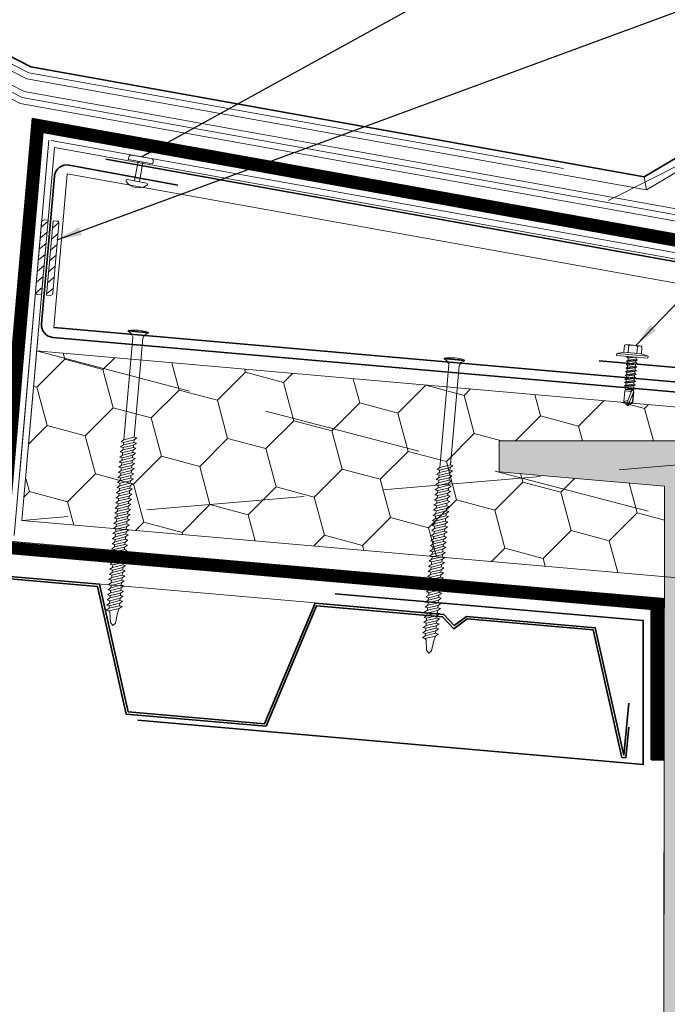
# Model space of a CAD drawing. Header units: millimetres. Extents: x -485339 to 350584, y -1189936 to 0.
# Tile 11 of 256: x -315348 to -315088, y -1058725 to -1058330. Entities that reach past the tile are written whole.
import ezdxf

# ---------------------------------------------------------------- set-up
doc = ezdxf.new("R2010")
doc.units = ezdxf.units.MM
doc.header["$LTSCALE"] = 10
doc.linetypes.add('DASHED', pattern=[19.05, 12.7, -6.35])
doc.linetypes.add('ČÁRKOVANÁ', pattern=[19.05, 12.7, -6.35])
for name, color, linetype, lineweight in [('N_klemp', 220, 'Continuous', 35), ('N_popis', 10, 'Continuous', 18), ('N_čáry_obrys', 10, 'Continuous', 35), ('N_čáry_plné', 10, 'Continuous', 18), ('N_čáry_pod', 10, 'ČÁRKOVANÁ', 18), ('N_šrary', 10, 'Continuous', 18), ('St_čáry_plné', 250, 'Continuous', 18), ('St_šrafy', 250, 'Continuous', 18)]:
    doc.layers.add(name, color=color, linetype=linetype, lineweight=lineweight)
doc.styles.get("Standard").update_dxf_attribs({"font": 'simplex.shx', "width": 0.8})
doc.linetypes.add('LEPENÍ', pattern='A,3.81,[130,LTYPESHP.SHX,S=6.35,R=0,X=0,Y=0],3.81', length=7.62)
doc.linetypes.add('PVC', pattern='A,0,-0.0001,[6,atelier.SHX,S=0.01,R=0,X=0,Y=0],-0.08,[133,LTYPESHP.SHX,S=0.01,R=0,X=-0.01,Y=0],-0.07', length=0.1501)
doc.linetypes.add('TEXTILIE', pattern='A,0,-0.004,[131,LTYPESHP.SHX,S=0.004,R=0,X=-0.004,Y=0],-0.008,[131,LTYPESHP.SHX,S=0.004,R=180,X=0.004,Y=0],-0.004', length=0.016)
doc.dimstyles.get("Standard").update_dxf_attribs({"dimtxt": 0.18, "dimasz": 0.18, "dimexe": 0.18, "dimexo": 0.0625, "dimgap": 0.09, "dimtad": 0, "dimtih": 1, "dimtoh": 1, "dimdec": 4, "dimzin": 0, "dimdsep": 46, "dimtxsty": 'Standard', "dimcen": 0.09, "dimadec": 0, "dimazin": 0, "dimtfac": 1, "dimtdec": 4, "dimtofl": 0, "dimtmove": 0, "dimatfit": 3, "dimfxl": 1, "dimtolj": 1, "dimtzin": 0, "dimarcsym": 0})

# ---------------------------------------------------------------- blocks, each defined once
blk = doc.blocks.new('*U8596')
for p, q in [((-2, 4.5), (-1, 8)), ((0, 8), (-1, 8)), ((-1, -8), (-1, 8)), ((0, -8), (0, 8)), ((-6, -3.38), (-6, 3.38)), ((-5.56, 4.5), (-2, 4.5)), ((-5.56, 2.25), (-2, 2.25)), ((-2, -4.5), (-2, 4.5)), ((0, 2.01), (0.94, 2.01)), ((0, 1.87), (0.89, -2.01)), ((1.37, 2.75), (0.94, 2.01)), ((1.86, -2.01), (0.94, 2.01)), ((1.37, 2.75), (2.29, -2.75)), ((1.37, 2.75), (1.8, 2.01)), ((1.8, 2.01), (2.72, -2.01)), ((1.8, 2.01), (2.78, 2.01)), ((3.21, 2.75), (2.78, 2.01)), ((3.69, -2.01), (2.78, 2.01)), ((3.21, 2.75), (4.12, -2.75)), ((3.21, 2.75), (3.64, 2.01)), ((3.64, 2.01), (4.55, -2.01)), ((3.64, 2.01), (4.61, 2.01)), ((5.04, 2.75), (4.61, 2.01)), ((5.53, -2.01), (4.61, 2.01)), ((5.04, 2.75), (5.96, -2.75)), ((5.04, 2.75), (5.47, 2.01)), ((5.47, 2.01), (6.39, -2.01)), ((5.47, 2.01), (6.44, 2.01)), ((6.87, 2.75), (6.44, 2.01)), ((7.36, -2.01), (6.44, 2.01)), ((6.87, 2.75), (7.79, -2.75)), ((6.87, 2.75), (7.3, 2.01)), ((7.3, 2.01), (8.22, -2.01)), ((7.3, 2.01), (8.28, 2.01)), ((8.71, 2.75), (8.28, 2.01)), ((9.19, -2.01), (8.28, 2.01)), ((8.71, 2.75), (9.62, -2.75)), ((8.71, 2.75), (9.14, 2.01)), ((9.14, 2.01), (10.11, 2.01)), ((9.14, 2.01), (10.05, -2.01)), ((10.54, 2.75), (10.11, 2.01)), ((11.03, -2.01), (10.11, 2.01)), ((10.54, 2.75), (11.46, -2.75)), ((10.54, 2.75), (10.97, 2.01)), ((10.97, 2.01), (11.89, -2.01)), ((10.97, 2.01), (11.94, 2.01)), ((12.37, 2.75), (11.94, 2.01)), ((12.86, -2.01), (11.94, 2.01)), ((12.37, 2.75), (13.29, -2.75)), ((12.37, 2.75), (12.8, 2.01)), ((12.8, 2.01), (13.72, -2.01)), ((12.8, 2.01), (13.78, 2.01)), ((14.21, 2.75), (13.78, 2.01)), ((14.69, -2.01), (13.78, 2.01)), ((14.21, 2.75), (15.12, -2.75)), ((14.21, 2.75), (14.64, 2.01)), ((14.64, 2.01), (15.55, -2.01)), ((14.64, 2.01), (15.61, 2.01)), ((16.04, 2.75), (15.61, 2.01)), ((15.61, 2.01), (16.96, -2.01)), ((16.04, 2.75), (16.96, -2.01)), ((16.04, 2.75), (16.47, 2.01)), ((16.47, 2.01), (16.96, -2.01)), ((16.47, 2.01), (16.96, 2.01)), ((16.96, 2.01), (17.55, 2.35)), ((16.96, 2.01), (16.96, -2.01)), ((22.33, -0.32), (17.46, 1.22)), ((25, 0), (17.55, 2.35)), ((17.55, 2.35), (23.03, 2.35)), ((17.55, -2.35), (17.55, 1.19)), ((18.28, 2.12), (22.92, 2.12)), ((25, 0), (22.33, -0.32)), ((22.92, 2.12), (23.03, 2.35)), ((24.6, 0.12), (22.92, 2.12)), ((25, 0), (23.03, 2.35)), ((23.03, -2.35), (25, 0)), ((-5.56, -2.25), (-2, -2.25)), ((-5.56, -4.5), (-2, -4.5)), ((-2, -4.5), (-1, -8)), ((0, -0.01), (0.46, -2.75)), ((0.03, -2.01), (0, -1.89)), ((0, -2.01), (0.03, -2.01)), ((0.46, -2.75), (0.03, -2.01)), ((0.46, -2.75), (0.89, -2.01)), ((0.89, -2.01), (1.86, -2.01)), ((2.29, -2.75), (1.86, -2.01)), ((2.29, -2.75), (2.72, -2.01)), ((2.72, -2.01), (3.69, -2.01)), ((4.12, -2.75), (3.69, -2.01)), ((4.12, -2.75), (4.55, -2.01)), ((4.55, -2.01), (5.53, -2.01)), ((5.96, -2.75), (5.53, -2.01)), ((5.96, -2.75), (6.39, -2.01)), ((6.39, -2.01), (7.36, -2.01)), ((7.79, -2.75), (7.36, -2.01)), ((7.79, -2.75), (8.22, -2.01)), ((8.22, -2.01), (9.19, -2.01)), ((9.62, -2.75), (9.19, -2.01)), ((9.62, -2.75), (10.05, -2.01)), ((10.05, -2.01), (11.03, -2.01)), ((11.46, -2.75), (11.03, -2.01)), ((11.46, -2.75), (11.89, -2.01)), ((11.89, -2.01), (12.86, -2.01)), ((13.29, -2.75), (12.86, -2.01)), ((13.29, -2.75), (13.72, -2.01)), ((13.72, -2.01), (14.69, -2.01)), ((15.12, -2.75), (14.69, -2.01)), ((15.12, -2.75), (15.55, -2.01)), ((15.55, -2.01), (16.96, -2.01)), ((17.55, -2.35), (16.96, -2.01)), ((17.55, -2.35), (23.03, -2.35)), ((23.03, -2.35), (22.33, -0.32)), ((0, -8), (-1, -8))]:
    blk.add_line(p, q)
for centre, radius, start, end in [((-4.34, 3.38), 1.66, 137.4679, 222.5321), ((0, 0), 6, 157.9757, 202.0243), ((17.63, 1.76), 0.573, 138.0954, 252.4955), ((-4.34, -3.38), 1.66, 137.4679, 222.5321)]:
    blk.add_arc(centre, radius, start, end)

msp = doc.modelspace()

# ---------------------------------------------------------------- hatches: boundary and pattern name
at = {"layer": 'N_čáry_plné'}
h = msp.add_hatch(dxfattribs=at)
h.set_pattern_fill('ANSI31', color=256, scale=25, angle=354.9991, style=0)
h.set_pattern_definition([(39.9990699, (-534426.765, -1103643.5958), (-2.00867242, 2.393921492), [])])
h.paths.add_polyline_path([(-315334.78, -1058410.71), (-315337.4, -1058440.6), (-315335.9, -1058440.73, 0.414214), (-315334.82, -1058439.82), (-315332.38, -1058411.93, 0.414214), (-315333.29, -1058410.84)])
h.paths.add_polyline_path([(-315339.39, -1058440.42), (-315336.77, -1058410.54), (-315338.27, -1058410.41, 0.414214), (-315339.35, -1058411.32), (-315341.79, -1058439.21, 0.414214), (-315340.88, -1058440.29)])
at = {"layer": 'N_šrary', "lineweight": 0}
h = msp.add_hatch(dxfattribs=at)
h.set_pattern_fill('HONEY', color=253, scale=5, angle=350, style=0)
h.set_pattern_definition([(345, (-319027.134, -1055611.25), (26.559393, 7.116568), [15.875, -31.75]), (105, (-319027.134, -1055611.25), (-19.442825, 19.442825), [15.875, -31.75]), (45, (-319027.134, -1055611.25), (7.116568, 26.559393), [-31.75, 15.875])])
h.paths.add_polyline_path([(-314948.11, -1058497.45), (-315341.37, -1058463.04), (-315347.33, -1058531.14), (-315089.12, -1058553.73), (-315089.06, -1058517.32), (-315155.5, -1058511.57), (-315155.5, -1058499.18), (-315068.76, -1058499.18), (-315068.85, -1058555.5), (-314948.26, -1058566.06)])
at = {"layer": 'St_šrafy'}
h = msp.add_hatch(color=253, dxfattribs=at)
h.dxf.hatch_style = 1
h.paths.add_polyline_path([(-315089.38, -1058713.54), (-315089.38, -1058731.04), (-315155.82, -1058736.79), (-315155.82, -1058749.18), (-315069.09, -1058749.18), (-315069.09, -1058713.54), (-315068.76, -1058499.18), (-315155.5, -1058499.18), (-315155.5, -1058511.57), (-315089.06, -1058517.32)])

# ---------------------------------------------------------------- linework, layer by layer
at = {"layer": 'N_klemp', "lineweight": 18}
for p, q in [((-315334.52, -1058453.6), (-315329.12, -1058391.84)), ((-315329.12, -1058391.84), (-314904.15, -1058468.17))]:
    msp.add_line(p, q, dxfattribs=at)
at = {"layer": 'N_klemp', "lineweight": 35}
for points in [[(-315313.55, -1058386.03), (-314822.31, -1058474.33), (-314824.82, -1058502.96)], [(-315334.52, -1058453.6), (-314906.16, -1058491.08)], [(-314878.68, -1058487.55), (-315115.29, -1058467.01), (-315115.29, -1058467.01), (-315115.29, -1058467.01)]]:
    msp.add_lwpolyline(points, dxfattribs=at)
msp.add_lwpolyline([(-315284.56, -1058396.37), (-315328.35, -1058388.4, 0.44165), (-315334.23, -1058392.88), (-315339.41, -1058452.17, 0.414214), (-315334.87, -1058457.59), (-314906.51, -1058495.07, 0.414214), (-314901.09, -1058490.52), (-314899.31, -1058470.17, 0.387902), (-314903.4, -1058464.81), (-314928.44, -1058460.31)], format="xyb", dxfattribs=at)
at = {"layer": 'N_klemp', "ltscale": 2}
msp.add_lwpolyline([(-315221.38, -1058560.54), (-315097.6, -1058571.37), (-315097.6, -1058629.18), (-315300.72, -1058611.4)], dxfattribs=at)
at = {"layer": 'N_čáry_obrys', "linetype": 'Continuous'}
for p, q in [((-315343.66, -1058348.96), (-315368.78, -1058336.14)), ((-315097.22, -1058393.07), (-315343.66, -1058348.96)), ((-315084.06, -1058385.27), (-315097.22, -1058393.07))]:
    msp.add_line(p, q, dxfattribs=at)
for points in [[(-315103.43, -1058604.52), (-315105.33, -1058625.4), (-315116.91, -1058574.2), (-315168.64, -1058569.67), (-315173.55, -1058573.38), (-315177.74, -1058568.88), (-315229.48, -1058564.35), (-315249.77, -1058612.77), (-315304.57, -1058607.97), (-315316.15, -1058556.77), (-315367.88, -1058552.24), (-315372.79, -1058555.95), (-315376.98, -1058551.45), (-315428.72, -1058546.92), (-315449.01, -1058595.34)], [(-315103.45, -1058614.19), (-315104.6, -1058626.43), (-315106.14, -1058626.34), (-315117.72, -1058575.13), (-315168.35, -1058570.7), (-315173.67, -1058574.72), (-315178.21, -1058569.84), (-315228.84, -1058565.41), (-315249.13, -1058613.83), (-315305.38, -1058608.91), (-315316.96, -1058557.7), (-315367.59, -1058553.27), (-315372.91, -1058557.29), (-315377.45, -1058552.41), (-315428.08, -1058547.98), (-315447.97, -1058595.43)]]:
    msp.add_lwpolyline(points, dxfattribs=at)
at = {"layer": 'N_čáry_plné', "linetype": 'PVC', "ltscale": 10}
for p, q in [((-315369.48, -1058338.58), (-315344.46, -1058351.35)), ((-315344.46, -1058351.35), (-315129.68, -1058389.8))]:
    msp.add_line(p, q, dxfattribs=at)
at = {"layer": 'N_čáry_plné'}
for p, q in [((-315345.27, -1058353.75), (-315370.19, -1058341.03)), ((-315346.37, -1058358.8), (-315371.59, -1058345.93)), ((-315347.98, -1058363.59), (-315373, -1058350.82)), ((-314846.04, -1058448.73), (-315346.37, -1058358.8)), ((-314846.92, -1058453.65), (-315347.98, -1058363.59)), ((-314820.46, -1058463.48), (-315343.22, -1058369.52)), ((-315343.22, -1058369.52), (-315338.72, -1058375.41)), ((-314821.34, -1058468.41), (-315338.72, -1058375.41)), ((-315334.22, -1058381.3), (-315347.33, -1058531.14)), ((-314822.23, -1058473.33), (-315334.22, -1058381.3)), ((-315304.56, -1058386.11), (-315304.38, -1058385.12)), ((-315294.72, -1058387.91), (-315304.56, -1058386.11)), ((-315295.34, -1058385.76), (-315303.21, -1058384.32)), ((-315302.06, -1058394.7), (-315300.62, -1058386.83)), ((-315300.09, -1058395.06), (-315298.65, -1058387.19)), ((-315294.72, -1058387.91), (-315294.54, -1058386.92)), ((-315297.24, -1058395.58), (-315304.92, -1058394.17)), ((-315341.79, -1058439.21), (-315339.35, -1058411.32)), ((-315339.39, -1058440.42), (-315336.77, -1058410.54)), ((-315338.27, -1058410.41), (-315336.77, -1058410.54)), ((-315337.4, -1058440.6), (-315334.78, -1058410.71)), ((-315334.82, -1058439.82), (-315332.38, -1058411.93)), ((-315334.78, -1058410.71), (-315333.29, -1058410.84)), ((-315340.88, -1058440.29), (-315339.39, -1058440.42)), ((-315337.4, -1058440.6), (-315335.9, -1058440.73)), ((-315304.57, -1058454.86), (-315304.6, -1058455.12)), ((-315304.6, -1058455.12), (-315304.34, -1058455.14)), ((-315304.6, -1058455.12), (-315296.4, -1058455.84)), ((-315304.57, -1058454.86), (-315296.37, -1058455.58)), ((-315298.42, -1058455.4), (-315302.52, -1058455.04)), ((-315306.34, -1058498.7), (-315302.74, -1058457.55)), ((-315302.12, -1058497.7), (-315298.64, -1058457.91)), ((-315296.37, -1058455.58), (-315296.4, -1058455.84)), ((-315177.56, -1058465.98), (-315177.58, -1058466.23)), ((-315177.58, -1058466.23), (-315177.32, -1058466.26)), ((-315177.58, -1058466.23), (-315169.38, -1058466.95)), ((-315177.56, -1058465.98), (-315169.36, -1058466.7)), ((-315171.41, -1058466.52), (-315175.51, -1058466.16)), ((-315169.36, -1058466.7), (-315169.38, -1058466.95)), ((-315179.33, -1058509.82), (-315175.73, -1058468.67)), ((-315175.11, -1058508.81), (-315171.63, -1058469.03)), ((-315307.45, -1058499.5), (-315306.34, -1058498.7)), ((-315306.44, -1058499.79), (-315302.22, -1058498.78)), ((-315306.34, -1058498.7), (-315302.12, -1058497.7)), ((-315302.22, -1058498.78), (-315302.3, -1058499.75)), ((-315302.22, -1058498.78), (-315301.12, -1058497.99)), ((-315302.04, -1058496.73), (-315302.12, -1058497.7)), ((-315302.12, -1058497.7), (-315301.12, -1058497.99)), ((-315307.81, -1058503.6), (-315306.7, -1058502.81)), ((-315307.63, -1058501.55), (-315306.52, -1058500.76)), ((-315307.63, -1058501.55), (-315306.62, -1058501.84)), ((-315307.45, -1058499.5), (-315306.44, -1058499.79)), ((-315306.8, -1058503.89), (-315302.58, -1058502.88)), ((-315306.7, -1058502.81), (-315302.48, -1058501.8)), ((-315306.62, -1058501.84), (-315306.7, -1058502.81)), ((-315306.62, -1058501.84), (-315302.4, -1058500.83)), ((-315306.52, -1058500.76), (-315302.3, -1058499.75)), ((-315306.44, -1058499.79), (-315306.52, -1058500.76)), ((-315302.58, -1058502.88), (-315302.66, -1058503.85)), ((-315302.58, -1058502.88), (-315301.48, -1058502.09)), ((-315302.4, -1058500.83), (-315302.48, -1058501.8)), ((-315302.48, -1058501.8), (-315301.48, -1058502.09)), ((-315302.4, -1058500.83), (-315301.3, -1058500.04)), ((-315302.3, -1058499.75), (-315301.3, -1058500.04)), ((-315307.99, -1058505.65), (-315306.88, -1058504.86)), ((-315307.99, -1058505.65), (-315306.98, -1058505.94)), ((-315307.81, -1058503.6), (-315306.8, -1058503.89)), ((-315307.06, -1058506.91), (-315302.84, -1058505.9)), ((-315306.98, -1058505.94), (-315307.06, -1058506.91)), ((-315306.98, -1058505.94), (-315302.76, -1058504.93)), ((-315306.88, -1058504.86), (-315302.66, -1058503.85)), ((-315306.8, -1058503.89), (-315306.88, -1058504.86)), ((-315302.94, -1058506.98), (-315301.83, -1058506.19)), ((-315302.76, -1058504.93), (-315302.84, -1058505.9)), ((-315302.84, -1058505.9), (-315301.83, -1058506.19)), ((-315302.76, -1058504.93), (-315301.65, -1058504.14)), ((-315302.66, -1058503.85), (-315301.65, -1058504.14)), ((-315308.34, -1058509.75), (-315307.24, -1058508.96)), ((-315308.34, -1058509.75), (-315307.34, -1058510.04)), ((-315308.16, -1058507.7), (-315307.06, -1058506.91)), ((-315308.16, -1058507.7), (-315307.16, -1058507.99)), ((-315307.42, -1058511.01), (-315303.2, -1058510)), ((-315307.34, -1058510.04), (-315307.42, -1058511.01)), ((-315307.34, -1058510.04), (-315303.12, -1058509.03)), ((-315307.24, -1058508.96), (-315303.02, -1058507.95)), ((-315307.16, -1058507.99), (-315307.24, -1058508.96)), ((-315307.16, -1058507.99), (-315302.94, -1058506.98)), ((-315303.3, -1058511.08), (-315302.19, -1058510.29)), ((-315303.12, -1058509.03), (-315303.2, -1058510)), ((-315303.2, -1058510), (-315302.19, -1058510.29)), ((-315303.12, -1058509.03), (-315302.01, -1058508.24)), ((-315302.94, -1058506.98), (-315303.02, -1058507.95)), ((-315303.02, -1058507.95), (-315302.01, -1058508.24)), ((-315180.43, -1058510.61), (-315179.33, -1058509.82)), ((-315180.43, -1058510.61), (-315179.42, -1058510.9)), ((-315179.42, -1058510.9), (-315175.2, -1058509.89)), ((-315179.33, -1058509.82), (-315175.11, -1058508.81)), ((-315175.2, -1058509.89), (-315175.29, -1058510.86)), ((-315175.2, -1058509.89), (-315174.1, -1058509.1)), ((-315175.02, -1058507.84), (-315175.11, -1058508.81)), ((-315175.11, -1058508.81), (-315174.1, -1058509.1)), ((-315308.7, -1058513.85), (-315307.6, -1058513.06)), ((-315308.7, -1058513.85), (-315307.7, -1058514.14)), ((-315308.52, -1058511.8), (-315307.42, -1058511.01)), ((-315308.52, -1058511.8), (-315307.52, -1058512.09)), ((-315307.78, -1058515.11), (-315303.56, -1058514.1)), ((-315307.7, -1058514.14), (-315307.78, -1058515.11)), ((-315307.7, -1058514.14), (-315303.47, -1058513.13)), ((-315307.6, -1058513.06), (-315303.38, -1058512.05)), ((-315307.52, -1058512.09), (-315307.6, -1058513.06)), ((-315307.52, -1058512.09), (-315303.3, -1058511.08)), ((-315303.65, -1058515.18), (-315302.55, -1058514.39)), ((-315303.47, -1058513.13), (-315303.56, -1058514.1)), ((-315303.56, -1058514.1), (-315302.55, -1058514.39)), ((-315303.47, -1058513.13), (-315302.37, -1058512.34)), ((-315303.3, -1058511.08), (-315303.38, -1058512.05)), ((-315303.38, -1058512.05), (-315302.37, -1058512.34)), ((-315180.79, -1058514.71), (-315179.69, -1058513.92)), ((-315180.79, -1058514.71), (-315179.78, -1058515)), ((-315180.61, -1058512.66), (-315179.51, -1058511.87)), ((-315180.61, -1058512.66), (-315179.6, -1058512.95)), ((-315179.78, -1058515), (-315175.56, -1058513.99)), ((-315179.69, -1058513.92), (-315175.47, -1058512.91)), ((-315179.6, -1058512.95), (-315179.69, -1058513.92)), ((-315179.6, -1058512.95), (-315175.38, -1058511.94)), ((-315179.51, -1058511.87), (-315175.29, -1058510.86)), ((-315179.42, -1058510.9), (-315179.51, -1058511.87)), ((-315175.56, -1058513.99), (-315175.65, -1058514.96)), ((-315175.56, -1058513.99), (-315174.46, -1058513.2)), ((-315175.38, -1058511.94), (-315175.47, -1058512.91)), ((-315175.47, -1058512.91), (-315174.46, -1058513.2)), ((-315175.38, -1058511.94), (-315174.28, -1058511.15)), ((-315175.29, -1058510.86), (-315174.28, -1058511.15)), ((-315309.06, -1058517.95), (-315307.96, -1058517.16)), ((-315309.06, -1058517.95), (-315308.05, -1058518.24)), ((-315308.88, -1058515.9), (-315307.78, -1058515.11)), ((-315308.88, -1058515.9), (-315307.87, -1058516.19)), ((-315308.14, -1058519.21), (-315303.92, -1058518.2)), ((-315308.05, -1058518.24), (-315308.14, -1058519.21)), ((-315308.05, -1058518.24), (-315303.83, -1058517.23)), ((-315307.96, -1058517.16), (-315303.74, -1058516.15)), ((-315307.87, -1058516.19), (-315307.96, -1058517.16)), ((-315307.87, -1058516.19), (-315303.65, -1058515.18)), ((-315304.01, -1058519.28), (-315302.91, -1058518.49)), ((-315303.83, -1058517.23), (-315303.92, -1058518.2)), ((-315303.92, -1058518.2), (-315302.91, -1058518.49)), ((-315303.83, -1058517.23), (-315302.73, -1058516.44)), ((-315303.65, -1058515.18), (-315303.74, -1058516.15)), ((-315303.74, -1058516.15), (-315302.73, -1058516.44)), ((-315181.15, -1058518.81), (-315180.05, -1058518.02)), ((-315180.97, -1058516.76), (-315179.87, -1058515.97)), ((-315180.97, -1058516.76), (-315179.96, -1058517.05)), ((-315180.14, -1058519.1), (-315175.92, -1058518.09)), ((-315180.05, -1058518.02), (-315175.82, -1058517.01)), ((-315179.96, -1058517.05), (-315180.05, -1058518.02)), ((-315179.96, -1058517.05), (-315175.74, -1058516.04)), ((-315179.87, -1058515.97), (-315175.65, -1058514.96)), ((-315179.78, -1058515), (-315179.87, -1058515.97)), ((-315175.92, -1058518.09), (-315176, -1058519.06)), ((-315175.92, -1058518.09), (-315174.82, -1058517.3)), ((-315175.74, -1058516.04), (-315175.82, -1058517.01)), ((-315175.82, -1058517.01), (-315174.82, -1058517.3)), ((-315175.74, -1058516.04), (-315174.64, -1058515.25)), ((-315175.65, -1058514.96), (-315174.64, -1058515.25)), ((-315309.42, -1058522.05), (-315308.32, -1058521.26)), ((-315309.42, -1058522.05), (-315308.41, -1058522.34)), ((-315309.24, -1058520), (-315308.14, -1058519.21)), ((-315309.24, -1058520), (-315308.23, -1058520.29)), ((-315308.5, -1058523.31), (-315304.28, -1058522.3)), ((-315308.41, -1058522.34), (-315308.5, -1058523.31)), ((-315308.41, -1058522.34), (-315304.19, -1058521.33)), ((-315308.32, -1058521.26), (-315304.1, -1058520.25)), ((-315308.23, -1058520.29), (-315308.32, -1058521.26)), ((-315308.23, -1058520.29), (-315304.01, -1058519.28)), ((-315304.37, -1058523.38), (-315303.27, -1058522.59)), ((-315304.19, -1058521.33), (-315304.28, -1058522.3)), ((-315304.28, -1058522.3), (-315303.27, -1058522.59)), ((-315304.19, -1058521.33), (-315303.09, -1058520.54)), ((-315304.01, -1058519.28), (-315304.1, -1058520.25)), ((-315304.1, -1058520.25), (-315303.09, -1058520.54)), ((-315181.51, -1058522.91), (-315180.4, -1058522.12)), ((-315181.33, -1058520.86), (-315180.22, -1058520.07)), ((-315181.33, -1058520.86), (-315180.32, -1058521.15)), ((-315181.15, -1058518.81), (-315180.14, -1058519.1)), ((-315180.5, -1058523.2), (-315176.28, -1058522.19)), ((-315180.4, -1058522.12), (-315176.18, -1058521.11)), ((-315180.32, -1058521.15), (-315180.4, -1058522.12)), ((-315180.32, -1058521.15), (-315176.1, -1058520.14)), ((-315180.22, -1058520.07), (-315176, -1058519.06)), ((-315180.14, -1058519.1), (-315180.22, -1058520.07)), ((-315176.28, -1058522.19), (-315176.36, -1058523.16)), ((-315176.28, -1058522.19), (-315175.18, -1058521.4)), ((-315176.1, -1058520.14), (-315176.18, -1058521.11)), ((-315176.18, -1058521.11), (-315175.18, -1058521.4)), ((-315176.1, -1058520.14), (-315175, -1058519.35)), ((-315176, -1058519.06), (-315175, -1058519.35)), ((-315309.78, -1058526.15), (-315308.68, -1058525.36)), ((-315309.78, -1058526.15), (-315308.77, -1058526.44)), ((-315309.6, -1058524.1), (-315308.5, -1058523.31)), ((-315309.6, -1058524.1), (-315308.59, -1058524.39)), ((-315308.86, -1058527.41), (-315304.64, -1058526.4)), ((-315308.77, -1058526.44), (-315308.86, -1058527.41)), ((-315308.77, -1058526.44), (-315304.55, -1058525.43)), ((-315308.68, -1058525.36), (-315304.46, -1058524.35)), ((-315308.59, -1058524.39), (-315308.68, -1058525.36)), ((-315308.59, -1058524.39), (-315304.37, -1058523.38)), ((-315304.55, -1058525.43), (-315304.64, -1058526.4)), ((-315304.64, -1058526.4), (-315303.63, -1058526.69)), ((-315304.55, -1058525.43), (-315303.45, -1058524.64)), ((-315304.37, -1058523.38), (-315304.46, -1058524.35)), ((-315304.46, -1058524.35), (-315303.45, -1058524.64)), ((-315181.87, -1058527.02), (-315180.76, -1058526.22)), ((-315181.69, -1058524.96), (-315180.58, -1058524.17)), ((-315181.69, -1058524.96), (-315180.68, -1058525.25)), ((-315181.51, -1058522.91), (-315180.5, -1058523.2)), ((-315180.86, -1058527.3), (-315176.64, -1058526.3)), ((-315180.76, -1058526.22), (-315176.54, -1058525.21)), ((-315180.68, -1058525.25), (-315180.76, -1058526.22)), ((-315180.68, -1058525.25), (-315176.46, -1058524.24)), ((-315180.58, -1058524.17), (-315176.36, -1058523.16)), ((-315180.5, -1058523.2), (-315180.58, -1058524.17)), ((-315176.64, -1058526.3), (-315176.72, -1058527.27)), ((-315176.64, -1058526.3), (-315175.53, -1058525.5)), ((-315176.46, -1058524.24), (-315176.54, -1058525.21)), ((-315176.54, -1058525.21), (-315175.53, -1058525.5)), ((-315176.46, -1058524.24), (-315175.36, -1058523.45)), ((-315176.36, -1058523.16), (-315175.36, -1058523.45)), ((-315310.14, -1058530.25), (-315309.04, -1058529.46)), ((-315310.14, -1058530.25), (-315309.13, -1058530.54)), ((-315309.96, -1058528.2), (-315308.86, -1058527.41)), ((-315309.96, -1058528.2), (-315308.95, -1058528.49)), ((-315309.22, -1058531.51), (-315305, -1058530.5)), ((-315309.13, -1058530.54), (-315309.22, -1058531.51)), ((-315309.13, -1058530.54), (-315304.91, -1058529.53)), ((-315309.04, -1058529.46), (-315304.82, -1058528.45)), ((-315308.95, -1058528.49), (-315309.04, -1058529.46)), ((-315308.95, -1058528.49), (-315304.73, -1058527.48)), ((-315304.91, -1058529.53), (-315305, -1058530.5)), ((-315305, -1058530.5), (-315303.99, -1058530.79)), ((-315304.91, -1058529.53), (-315303.81, -1058528.74)), ((-315304.73, -1058527.48), (-315304.82, -1058528.45)), ((-315304.82, -1058528.45), (-315303.81, -1058528.74)), ((-315304.73, -1058527.48), (-315303.63, -1058526.69)), ((-315182.22, -1058531.12), (-315181.12, -1058530.32)), ((-315182.04, -1058529.07), (-315180.94, -1058528.27)), ((-315182.04, -1058529.07), (-315181.04, -1058529.35)), ((-315181.87, -1058527.02), (-315180.86, -1058527.3)), ((-315181.22, -1058531.4), (-315177, -1058530.4)), ((-315181.12, -1058530.32), (-315176.9, -1058529.32)), ((-315181.04, -1058529.35), (-315181.12, -1058530.32)), ((-315181.04, -1058529.35), (-315176.82, -1058528.35)), ((-315180.94, -1058528.27), (-315176.72, -1058527.27)), ((-315180.86, -1058527.3), (-315180.94, -1058528.27)), ((-315177, -1058530.4), (-315177.08, -1058531.37)), ((-315177, -1058530.4), (-315175.89, -1058529.6)), ((-315176.82, -1058528.35), (-315176.9, -1058529.32)), ((-315176.9, -1058529.32), (-315175.89, -1058529.6)), ((-315176.82, -1058528.35), (-315175.71, -1058527.55)), ((-315176.72, -1058527.27), (-315175.71, -1058527.55)), ((-315310.5, -1058534.35), (-315309.39, -1058533.56)), ((-315310.5, -1058534.35), (-315309.49, -1058534.64)), ((-315310.32, -1058532.3), (-315309.22, -1058531.51)), ((-315310.32, -1058532.3), (-315309.31, -1058532.59)), ((-315309.49, -1058534.64), (-315305.27, -1058533.63)), ((-315309.39, -1058533.56), (-315305.17, -1058532.55)), ((-315309.31, -1058532.59), (-315309.39, -1058533.56)), ((-315309.31, -1058532.59), (-315305.09, -1058531.58)), ((-315305.27, -1058533.63), (-315305.35, -1058534.6)), ((-315305.27, -1058533.63), (-315304.17, -1058532.84)), ((-315305.09, -1058531.58), (-315305.17, -1058532.55)), ((-315305.17, -1058532.55), (-315304.17, -1058532.84)), ((-315305.09, -1058531.58), (-315303.99, -1058530.79)), ((-315182.58, -1058535.22), (-315181.48, -1058534.42)), ((-315182.4, -1058533.17), (-315181.3, -1058532.37)), ((-315182.4, -1058533.17), (-315181.4, -1058533.45)), ((-315182.22, -1058531.12), (-315181.22, -1058531.4)), ((-315181.58, -1058535.51), (-315177.35, -1058534.5)), ((-315181.48, -1058534.42), (-315177.26, -1058533.42)), ((-315181.4, -1058533.45), (-315181.48, -1058534.42)), ((-315181.4, -1058533.45), (-315177.18, -1058532.45)), ((-315181.3, -1058532.37), (-315177.08, -1058531.37)), ((-315181.22, -1058531.4), (-315181.3, -1058532.37)), ((-315177.35, -1058534.5), (-315177.44, -1058535.47)), ((-315177.35, -1058534.5), (-315176.25, -1058533.7)), ((-315177.18, -1058532.45), (-315177.26, -1058533.42)), ((-315177.26, -1058533.42), (-315176.25, -1058533.7)), ((-315177.18, -1058532.45), (-315176.07, -1058531.65)), ((-315177.08, -1058531.37), (-315176.07, -1058531.65)), ((-315310.86, -1058538.46), (-315309.75, -1058537.66)), ((-315310.86, -1058538.46), (-315309.85, -1058538.74)), ((-315310.68, -1058536.4), (-315309.57, -1058535.61)), ((-315310.68, -1058536.4), (-315309.67, -1058536.69)), ((-315309.85, -1058538.74), (-315305.63, -1058537.74)), ((-315309.75, -1058537.66), (-315305.53, -1058536.65)), ((-315309.67, -1058536.69), (-315309.75, -1058537.66)), ((-315309.67, -1058536.69), (-315305.45, -1058535.68)), ((-315309.57, -1058535.61), (-315305.35, -1058534.6)), ((-315309.49, -1058534.64), (-315309.57, -1058535.61)), ((-315305.63, -1058537.74), (-315305.71, -1058538.7)), ((-315305.63, -1058537.74), (-315304.53, -1058536.94)), ((-315305.45, -1058535.68), (-315305.53, -1058536.65)), ((-315305.53, -1058536.65), (-315304.53, -1058536.94)), ((-315305.45, -1058535.68), (-315304.35, -1058534.89)), ((-315305.35, -1058534.6), (-315304.35, -1058534.89)), ((-315182.94, -1058539.32), (-315181.84, -1058538.53)), ((-315182.76, -1058537.27), (-315181.66, -1058536.47)), ((-315182.76, -1058537.27), (-315181.75, -1058537.56)), ((-315182.58, -1058535.22), (-315181.58, -1058535.51)), ((-315181.84, -1058538.53), (-315177.62, -1058537.52)), ((-315181.75, -1058537.56), (-315181.84, -1058538.53)), ((-315181.75, -1058537.56), (-315177.53, -1058536.55)), ((-315181.66, -1058536.47), (-315177.44, -1058535.47)), ((-315181.58, -1058535.51), (-315181.66, -1058536.47)), ((-315177.71, -1058538.6), (-315176.61, -1058537.81)), ((-315177.53, -1058536.55), (-315177.62, -1058537.52)), ((-315177.62, -1058537.52), (-315176.61, -1058537.81)), ((-315177.53, -1058536.55), (-315176.43, -1058535.76)), ((-315177.44, -1058535.47), (-315176.43, -1058535.76)), ((-315311.21, -1058542.56), (-315310.11, -1058541.76)), ((-315311.04, -1058540.51), (-315309.93, -1058539.71)), ((-315311.04, -1058540.51), (-315310.03, -1058540.79)), ((-315310.21, -1058542.84), (-315305.99, -1058541.84)), ((-315310.11, -1058541.76), (-315305.89, -1058540.76)), ((-315310.03, -1058540.79), (-315310.11, -1058541.76)), ((-315310.03, -1058540.79), (-315305.81, -1058539.79)), ((-315309.93, -1058539.71), (-315305.71, -1058538.7)), ((-315309.85, -1058538.74), (-315309.93, -1058539.71)), ((-315305.99, -1058541.84), (-315306.07, -1058542.81)), ((-315305.99, -1058541.84), (-315304.88, -1058541.04)), ((-315305.81, -1058539.79), (-315305.89, -1058540.76)), ((-315305.89, -1058540.76), (-315304.88, -1058541.04)), ((-315305.81, -1058539.79), (-315304.7, -1058538.99)), ((-315305.71, -1058538.7), (-315304.7, -1058538.99)), ((-315183.12, -1058541.37), (-315182.02, -1058540.58)), ((-315183.12, -1058541.37), (-315182.11, -1058541.66)), ((-315182.94, -1058539.32), (-315181.93, -1058539.61)), ((-315182.2, -1058542.63), (-315177.98, -1058541.62)), ((-315182.11, -1058541.66), (-315182.2, -1058542.63)), ((-315182.11, -1058541.66), (-315177.89, -1058540.65)), ((-315182.02, -1058540.58), (-315177.8, -1058539.57)), ((-315181.93, -1058539.61), (-315182.02, -1058540.58)), ((-315181.93, -1058539.61), (-315177.71, -1058538.6)), ((-315178.07, -1058542.7), (-315176.97, -1058541.91)), ((-315177.89, -1058540.65), (-315177.98, -1058541.62)), ((-315177.98, -1058541.62), (-315176.97, -1058541.91)), ((-315177.89, -1058540.65), (-315176.79, -1058539.86)), ((-315177.71, -1058538.6), (-315177.8, -1058539.57)), ((-315177.8, -1058539.57), (-315176.79, -1058539.86)), ((-315311.57, -1058546.66), (-315310.47, -1058545.86)), ((-315311.39, -1058544.61), (-315310.29, -1058543.81)), ((-315311.39, -1058544.61), (-315310.39, -1058544.89)), ((-315311.21, -1058542.56), (-315310.21, -1058542.84)), ((-315310.57, -1058546.94), (-315306.35, -1058545.94)), ((-315310.47, -1058545.86), (-315306.25, -1058544.86)), ((-315310.39, -1058544.89), (-315310.47, -1058545.86)), ((-315310.39, -1058544.89), (-315306.17, -1058543.89)), ((-315310.29, -1058543.81), (-315306.07, -1058542.81)), ((-315310.21, -1058542.84), (-315310.29, -1058543.81)), ((-315306.35, -1058545.94), (-315306.43, -1058546.91)), ((-315306.35, -1058545.94), (-315305.24, -1058545.14)), ((-315306.17, -1058543.89), (-315306.25, -1058544.86)), ((-315306.25, -1058544.86), (-315305.24, -1058545.14)), ((-315306.17, -1058543.89), (-315305.06, -1058543.09)), ((-315306.07, -1058542.81), (-315305.06, -1058543.09)), ((-315183.48, -1058545.47), (-315182.38, -1058544.68)), ((-315183.48, -1058545.47), (-315182.47, -1058545.76)), ((-315183.3, -1058543.42), (-315182.2, -1058542.63)), ((-315183.3, -1058543.42), (-315182.29, -1058543.71)), ((-315182.56, -1058546.73), (-315178.34, -1058545.72)), ((-315182.47, -1058545.76), (-315182.56, -1058546.73)), ((-315182.47, -1058545.76), (-315178.25, -1058544.75)), ((-315182.38, -1058544.68), (-315178.16, -1058543.67)), ((-315182.29, -1058543.71), (-315182.38, -1058544.68)), ((-315182.29, -1058543.71), (-315178.07, -1058542.7)), ((-315178.43, -1058546.8), (-315177.33, -1058546.01)), ((-315178.25, -1058544.75), (-315178.34, -1058545.72)), ((-315178.34, -1058545.72), (-315177.33, -1058546.01)), ((-315178.25, -1058544.75), (-315177.15, -1058543.96)), ((-315178.07, -1058542.7), (-315178.16, -1058543.67)), ((-315178.16, -1058543.67), (-315177.15, -1058543.96)), ((-315311.93, -1058550.76), (-315310.83, -1058549.97)), ((-315311.75, -1058548.71), (-315310.65, -1058547.91)), ((-315311.75, -1058548.71), (-315310.75, -1058549)), ((-315311.57, -1058546.66), (-315310.57, -1058546.94)), ((-315310.92, -1058551.05), (-315306.7, -1058550.04)), ((-315310.83, -1058549.97), (-315306.61, -1058548.96)), ((-315310.75, -1058549), (-315310.83, -1058549.97)), ((-315310.75, -1058549), (-315306.52, -1058547.99)), ((-315310.65, -1058547.91), (-315306.43, -1058546.91)), ((-315310.57, -1058546.94), (-315310.65, -1058547.91)), ((-315306.7, -1058550.04), (-315306.79, -1058551.01)), ((-315306.7, -1058550.04), (-315305.6, -1058549.25)), ((-315306.52, -1058547.99), (-315306.61, -1058548.96)), ((-315306.61, -1058548.96), (-315305.6, -1058549.25)), ((-315306.52, -1058547.99), (-315305.42, -1058547.19)), ((-315306.43, -1058546.91), (-315305.42, -1058547.19)), ((-315183.84, -1058549.57), (-315182.74, -1058548.78)), ((-315183.84, -1058549.57), (-315182.83, -1058549.86)), ((-315183.66, -1058547.52), (-315182.56, -1058546.73)), ((-315183.66, -1058547.52), (-315182.65, -1058547.81)), ((-315182.92, -1058550.83), (-315178.7, -1058549.82)), ((-315182.83, -1058549.86), (-315182.92, -1058550.83)), ((-315182.83, -1058549.86), (-315178.61, -1058548.85)), ((-315182.74, -1058548.78), (-315178.52, -1058547.77)), ((-315182.65, -1058547.81), (-315182.74, -1058548.78)), ((-315182.65, -1058547.81), (-315178.43, -1058546.8)), ((-315178.79, -1058550.9), (-315177.69, -1058550.11)), ((-315178.61, -1058548.85), (-315178.7, -1058549.82)), ((-315178.7, -1058549.82), (-315177.69, -1058550.11)), ((-315178.61, -1058548.85), (-315177.51, -1058548.06)), ((-315178.43, -1058546.8), (-315178.52, -1058547.77)), ((-315178.52, -1058547.77), (-315177.51, -1058548.06)), ((-315312.29, -1058554.86), (-315311.19, -1058554.07)), ((-315312.11, -1058552.81), (-315311.01, -1058552.02)), ((-315312.11, -1058552.81), (-315311.1, -1058553.1)), ((-315311.93, -1058550.76), (-315310.92, -1058551.05)), ((-315311.28, -1058555.15), (-315307.06, -1058554.14)), ((-315311.19, -1058554.07), (-315306.97, -1058553.06)), ((-315311.1, -1058553.1), (-315311.19, -1058554.07)), ((-315311.1, -1058553.1), (-315306.88, -1058552.09)), ((-315311.01, -1058552.02), (-315306.79, -1058551.01)), ((-315310.92, -1058551.05), (-315311.01, -1058552.02)), ((-315307.06, -1058554.14), (-315307.15, -1058555.11)), ((-315307.06, -1058554.14), (-315305.96, -1058553.35)), ((-315306.88, -1058552.09), (-315306.97, -1058553.06)), ((-315306.97, -1058553.06), (-315305.96, -1058553.35)), ((-315306.88, -1058552.09), (-315305.78, -1058551.3)), ((-315306.79, -1058551.01), (-315305.78, -1058551.3)), ((-315184.2, -1058553.67), (-315183.1, -1058552.88)), ((-315184.2, -1058553.67), (-315183.19, -1058553.96)), ((-315184.02, -1058551.62), (-315182.92, -1058550.83)), ((-315184.02, -1058551.62), (-315183.01, -1058551.91)), ((-315183.27, -1058554.93), (-315179.05, -1058553.92)), ((-315183.19, -1058553.96), (-315183.27, -1058554.93)), ((-315183.19, -1058553.96), (-315178.97, -1058552.95)), ((-315183.1, -1058552.88), (-315178.88, -1058551.87)), ((-315183.01, -1058551.91), (-315183.1, -1058552.88)), ((-315183.01, -1058551.91), (-315178.79, -1058550.9)), ((-315179.15, -1058555), (-315178.05, -1058554.21)), ((-315178.97, -1058552.95), (-315179.05, -1058553.92)), ((-315179.05, -1058553.92), (-315178.05, -1058554.21)), ((-315178.97, -1058552.95), (-315177.87, -1058552.16)), ((-315178.79, -1058550.9), (-315178.88, -1058551.87)), ((-315178.88, -1058551.87), (-315177.87, -1058552.16)), ((-315312.65, -1058558.96), (-315311.55, -1058558.17)), ((-315312.47, -1058556.91), (-315311.37, -1058556.12)), ((-315312.47, -1058556.91), (-315311.46, -1058557.2)), ((-315312.29, -1058554.86), (-315311.28, -1058555.15)), ((-315311.64, -1058559.25), (-315307.42, -1058558.24)), ((-315311.55, -1058558.17), (-315307.33, -1058557.16)), ((-315311.46, -1058557.2), (-315311.55, -1058558.17)), ((-315311.46, -1058557.2), (-315307.24, -1058556.19)), ((-315311.37, -1058556.12), (-315307.15, -1058555.11)), ((-315311.28, -1058555.15), (-315311.37, -1058556.12)), ((-315307.42, -1058558.24), (-315307.51, -1058559.21)), ((-315307.42, -1058558.24), (-315306.32, -1058557.45)), ((-315307.24, -1058556.19), (-315307.33, -1058557.16)), ((-315307.33, -1058557.16), (-315306.32, -1058557.45)), ((-315307.24, -1058556.19), (-315306.14, -1058555.4)), ((-315307.15, -1058555.11), (-315306.14, -1058555.4)), ((-315184.56, -1058557.77), (-315183.45, -1058556.98)), ((-315184.56, -1058557.77), (-315183.55, -1058558.06)), ((-315184.38, -1058555.72), (-315183.27, -1058554.93)), ((-315184.38, -1058555.72), (-315183.37, -1058556.01)), ((-315183.63, -1058559.03), (-315179.41, -1058558.02)), ((-315183.55, -1058558.06), (-315183.63, -1058559.03)), ((-315183.55, -1058558.06), (-315179.33, -1058557.05)), ((-315183.45, -1058556.98), (-315179.23, -1058555.97)), ((-315183.37, -1058556.01), (-315183.45, -1058556.98)), ((-315183.37, -1058556.01), (-315179.15, -1058555)), ((-315179.33, -1058557.05), (-315179.41, -1058558.02)), ((-315179.41, -1058558.02), (-315178.41, -1058558.31)), ((-315179.33, -1058557.05), (-315178.23, -1058556.26)), ((-315179.15, -1058555), (-315179.23, -1058555.97)), ((-315179.23, -1058555.97), (-315178.23, -1058556.26)), ((-315312.83, -1058561.01), (-315311.73, -1058560.22)), ((-315312.83, -1058561.01), (-315311.82, -1058561.3)), ((-315312.65, -1058558.96), (-315311.64, -1058559.25)), ((-315311.91, -1058562.27), (-315307.69, -1058561.26)), ((-315311.82, -1058561.3), (-315311.91, -1058562.27)), ((-315311.82, -1058561.3), (-315307.6, -1058560.29)), ((-315311.73, -1058560.22), (-315307.51, -1058559.21)), ((-315311.64, -1058559.25), (-315311.73, -1058560.22)), ((-315307.78, -1058562.34), (-315306.68, -1058561.55)), ((-315307.6, -1058560.29), (-315307.69, -1058561.26)), ((-315307.69, -1058561.26), (-315306.68, -1058561.55)), ((-315307.6, -1058560.29), (-315306.5, -1058559.5)), ((-315307.51, -1058559.21), (-315306.5, -1058559.5)), ((-315184.92, -1058561.87), (-315183.81, -1058561.08)), ((-315184.92, -1058561.87), (-315183.91, -1058562.16)), ((-315184.74, -1058559.82), (-315183.63, -1058559.03)), ((-315184.74, -1058559.82), (-315183.73, -1058560.11)), ((-315183.99, -1058563.13), (-315179.77, -1058562.12)), ((-315183.91, -1058562.16), (-315183.99, -1058563.13)), ((-315183.91, -1058562.16), (-315179.69, -1058561.15)), ((-315183.81, -1058561.08), (-315179.59, -1058560.07)), ((-315183.73, -1058560.11), (-315183.81, -1058561.08)), ((-315183.73, -1058560.11), (-315179.51, -1058559.1)), ((-315179.69, -1058561.15), (-315179.77, -1058562.12)), ((-315179.77, -1058562.12), (-315178.76, -1058562.41)), ((-315179.69, -1058561.15), (-315178.58, -1058560.36)), ((-315179.51, -1058559.1), (-315179.59, -1058560.07)), ((-315179.59, -1058560.07), (-315178.58, -1058560.36)), ((-315179.51, -1058559.1), (-315178.41, -1058558.31)), ((-315313.19, -1058565.11), (-315312.09, -1058564.32)), ((-315313.19, -1058565.11), (-315312.18, -1058565.4)), ((-315313.01, -1058563.06), (-315311.91, -1058562.27)), ((-315313.01, -1058563.06), (-315312, -1058563.35)), ((-315312.27, -1058566.37), (-315308.05, -1058565.36)), ((-315312.18, -1058565.4), (-315312.27, -1058566.37)), ((-315312.18, -1058565.4), (-315307.96, -1058564.39)), ((-315312.09, -1058564.32), (-315307.87, -1058563.31)), ((-315312, -1058563.35), (-315312.09, -1058564.32)), ((-315312, -1058563.35), (-315307.78, -1058562.34)), ((-315308.14, -1058566.44), (-315307.04, -1058565.65)), ((-315307.96, -1058564.39), (-315308.05, -1058565.36)), ((-315308.05, -1058565.36), (-315307.04, -1058565.65)), ((-315307.96, -1058564.39), (-315306.86, -1058563.6)), ((-315307.78, -1058562.34), (-315307.87, -1058563.31)), ((-315307.87, -1058563.31), (-315306.86, -1058563.6)), ((-315185.27, -1058565.97), (-315184.17, -1058565.18)), ((-315185.27, -1058565.97), (-315184.27, -1058566.26)), ((-315185.09, -1058563.92), (-315183.99, -1058563.13)), ((-315185.09, -1058563.92), (-315184.09, -1058564.21)), ((-315184.27, -1058566.26), (-315180.05, -1058565.25)), ((-315184.17, -1058565.18), (-315179.95, -1058564.17)), ((-315184.09, -1058564.21), (-315184.17, -1058565.18)), ((-315184.09, -1058564.21), (-315179.87, -1058563.2)), ((-315180.05, -1058565.25), (-315180.13, -1058566.22)), ((-315180.05, -1058565.25), (-315178.94, -1058564.46)), ((-315179.87, -1058563.2), (-315179.95, -1058564.17)), ((-315179.95, -1058564.17), (-315178.94, -1058564.46)), ((-315179.87, -1058563.2), (-315178.76, -1058562.41)), ((-315313.37, -1058567.16), (-315312.27, -1058566.37)), ((-315313.37, -1058567.16), (-315312.36, -1058567.45)), ((-315312.36, -1058567.45), (-315308.14, -1058566.44)), ((-315311.89, -1058568.01), (-315312.36, -1058567.45)), ((-315311.89, -1058568.01), (-315311.74, -1058572.15)), ((-315308.82, -1058568.28), (-315309.69, -1058572.33)), ((-315308.82, -1058568.28), (-315308.14, -1058566.44)), ((-315185.63, -1058570.07), (-315184.53, -1058569.28)), ((-315185.63, -1058570.07), (-315184.63, -1058570.36)), ((-315185.45, -1058568.02), (-315184.35, -1058567.23)), ((-315185.45, -1058568.02), (-315184.45, -1058568.31)), ((-315184.63, -1058570.36), (-315180.4, -1058569.35)), ((-315184.53, -1058569.28), (-315180.31, -1058568.27)), ((-315184.45, -1058568.31), (-315184.53, -1058569.28)), ((-315184.45, -1058568.31), (-315180.23, -1058567.3)), ((-315184.35, -1058567.23), (-315180.13, -1058566.22)), ((-315184.27, -1058566.26), (-315184.35, -1058567.23)), ((-315180.4, -1058569.35), (-315180.49, -1058570.32)), ((-315180.4, -1058569.35), (-315179.3, -1058568.56)), ((-315180.23, -1058567.3), (-315180.31, -1058568.27)), ((-315180.31, -1058568.27), (-315179.3, -1058568.56)), ((-315180.23, -1058567.3), (-315179.12, -1058566.51)), ((-315180.13, -1058566.22), (-315179.12, -1058566.51)), ((-315311.74, -1058572.15), (-315310.8, -1058573.27)), ((-315309.69, -1058572.33), (-315310.8, -1058573.27)), ((-315185.99, -1058574.17), (-315184.89, -1058573.38)), ((-315185.81, -1058572.12), (-315184.71, -1058571.33)), ((-315185.81, -1058572.12), (-315184.8, -1058572.41)), ((-315184.98, -1058574.46), (-315180.76, -1058573.45)), ((-315184.89, -1058573.38), (-315180.67, -1058572.37)), ((-315184.8, -1058572.41), (-315184.89, -1058573.38)), ((-315184.8, -1058572.41), (-315180.58, -1058571.4)), ((-315184.71, -1058571.33), (-315180.49, -1058570.32)), ((-315184.63, -1058570.36), (-315184.71, -1058571.33)), ((-315180.76, -1058573.45), (-315180.85, -1058574.42)), ((-315180.76, -1058573.45), (-315179.66, -1058572.66)), ((-315180.58, -1058571.4), (-315180.67, -1058572.37)), ((-315180.67, -1058572.37), (-315179.66, -1058572.66)), ((-315180.58, -1058571.4), (-315179.48, -1058570.61)), ((-315180.49, -1058570.32), (-315179.48, -1058570.61)), ((-315186.35, -1058578.28), (-315185.25, -1058577.48)), ((-315186.17, -1058576.22), (-315185.07, -1058575.43)), ((-315186.17, -1058576.22), (-315185.16, -1058576.51)), ((-315185.99, -1058574.17), (-315184.98, -1058574.46)), ((-315185.34, -1058578.56), (-315181.12, -1058577.56)), ((-315185.25, -1058577.48), (-315181.03, -1058576.47)), ((-315185.16, -1058576.51), (-315185.25, -1058577.48)), ((-315185.16, -1058576.51), (-315180.94, -1058575.51)), ((-315185.07, -1058575.43), (-315180.85, -1058574.42)), ((-315184.98, -1058574.46), (-315185.07, -1058575.43)), ((-315181.8, -1058579.39), (-315181.12, -1058577.56)), ((-315181.12, -1058577.56), (-315180.02, -1058576.76)), ((-315180.94, -1058575.51), (-315181.03, -1058576.47)), ((-315181.03, -1058576.47), (-315180.02, -1058576.76)), ((-315180.94, -1058575.51), (-315179.84, -1058574.71)), ((-315180.85, -1058574.42), (-315179.84, -1058574.71)), ((-315186.35, -1058578.28), (-315185.34, -1058578.56)), ((-315184.88, -1058579.12), (-315185.34, -1058578.56)), ((-315184.88, -1058579.12), (-315184.72, -1058583.27)), ((-315181.8, -1058579.39), (-315182.67, -1058583.45)), ((-315184.72, -1058583.27), (-315183.79, -1058584.38)), ((-315182.67, -1058583.45), (-315183.79, -1058584.38))]:
    msp.add_line(p, q, dxfattribs=at)
at = {"layer": 'N_čáry_plné', "linetype": 'TEXTILIE', "ltscale": 40}
for p, q in [((-315372.3, -1058348.38), (-315347.18, -1058361.19)), ((-315347.18, -1058361.19), (-314846.48, -1058451.19))]:
    msp.add_line(p, q, dxfattribs=at)
at = {"layer": 'N_čáry_plné', "ltscale": 4}
for p, q in [((-315096.27, -1058398.32), (-315345.27, -1058353.75)), ((-315343.22, -1058369.52), (-315357.18, -1058528.96)), ((-315338.72, -1058375.41), (-315352.63, -1058534.37)), ((-315083.11, -1058390.52), (-315096.27, -1058398.32)), ((-315340.21, -1058421.08), (-315348.15, -1058511.83)), ((-315340.93, -1058458.06), (-315347.33, -1058531.14)), ((-315046.74, -1058488.82), (-315341.37, -1058463.04)), ((-315347.3, -1058473.51), (-315352.31, -1058530.7)), ((-314948.13, -1058566.07), (-315347.33, -1058531.14)), ((-315089.14, -1058562.28), (-315089.14, -1058689.3)), ((-315094.55, -1058566.82), (-315094.55, -1058627.35))]:
    msp.add_line(p, q, dxfattribs=at)
at = {"layer": 'N_čáry_plné', "linetype": 'LEPENÍ', "ltscale": 0.04}
for p, q in [((-315336.47, -1058378.36), (-315350.36, -1058537.16)), ((-315335.51, -1058378.44), (-314821.77, -1058470.78))]:
    msp.add_line(p, q, dxfattribs=at)
at = {"layer": 'N_čáry_plné', "ltscale": 200}
msp.add_line((-315079.04, -1058386.16), (-315111.55, -1058402.63), dxfattribs=at)
at = {"layer": 'N_čáry_plné', "linetype": 'Continuous'}
msp.add_line((-315097.22, -1058393.07), (-315096.27, -1058398.32), dxfattribs=at)
at = {"layer": 'N_čáry_plné', "ltscale": 1.5}
msp.add_line((-315203.31, -1058566.5), (-316326.39, -1058468.23), dxfattribs=at)
at = {"layer": 'N_čáry_plné', "ltscale": 0.2}
for p, q in [((-315424.63, -1058533.09), (-315089.14, -1058562.45)), ((-315424.31, -1058538.14), (-315089.14, -1058567.47))]:
    msp.add_line(p, q, dxfattribs=at)
at = {"layer": 'N_čáry_plné'}
for centre, radius, start, end in [((-315303.39, -1058385.3), 1, 79.6368, 169.6368), ((-315295.52, -1058386.74), 1, 349.6368, 79.6368), ((-315305.01, -1058394.66), 0.5, 79.6368, 215.9853), ((-315300.43, -1058391.34), 6.16, 215.9853, 303.2884), ((-315297.33, -1058396.07), 0.5, 303.2884, 79.6368), ((-315338.36, -1058411.4), 1, 84.9991, 174.9991), ((-315333.38, -1058411.84), 1, 354.9991, 84.9991), ((-315340.8, -1058439.3), 1, 174.9991, 264.9991), ((-315335.82, -1058439.73), 1, 264.9991, 354.9991), ((-315306.11, -1058458.29), 3.51, 19.4695, 64.4682), ((-315301.89, -1058471.37), 16.72, 70.749, 99.2491), ((-315303.77, -1058457.46), 1.03, 354.9991, 19.4695), ((-315297.62, -1058458), 1.03, 150.5286, 174.9991), ((-315295.45, -1058459.22), 3.51, 105.5299, 150.5286), ((-315179.09, -1058469.41), 3.51, 19.4695, 64.4682), ((-315174.87, -1058482.48), 16.72, 70.749, 99.2491), ((-315168.44, -1058470.34), 3.51, 105.5299, 150.5286), ((-315176.75, -1058468.58), 1.03, 354.9991, 19.4695), ((-315170.6, -1058469.12), 1.03, 150.5286, 174.9991)]:
    msp.add_arc(centre, radius, start, end, dxfattribs=at)
at = {"layer": 'N_čáry_pod', "linetype": 'DASHED', "ltscale": 0.2, "const_width": 5}
for points in [[(-315437.61, -1058528.25), (-315425.12, -1058525.52), (-315354.9, -1058531.66), (-315340.97, -1058372.47), (-314820.9, -1058465.95)], [(-316318.42, -1058461.16), (-315437.21, -1058538.78), (-315424.34, -1058535.97), (-315091.84, -1058564.55), (-315091.84, -1058627.59)]]:
    msp.add_lwpolyline(points, dxfattribs=at)
at = {"layer": 'N_čáry_pod', "ltscale": 0.5}
for points in [[(-315341.37, -1058463.04), (-314948.13, -1058566.07)], [(-314949.11, -1058497.36), (-315347.33, -1058531.14)]]:
    msp.add_lwpolyline(points, dxfattribs=at)
at = {"layer": 'St_čáry_plné'}
msp.add_lwpolyline([(-315089.38, -1058713.54), (-315089.38, -1058731.04), (-315155.82, -1058736.79), (-315155.82, -1058749.18), (-315069.09, -1058749.18), (-315069.09, -1058713.54), (-315068.76, -1058499.18), (-315155.5, -1058499.18), (-315155.5, -1058511.57), (-315089.06, -1058517.32)], close=True, dxfattribs=at)

# ---------------------------------------------------------------- block references
at = {"layer": 'N_čáry_plné', "xscale": 0.7874015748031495, "yscale": 0.7874015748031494, "zscale": 0.7874015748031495, "rotation": 264.9990699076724}
msp.add_blockref('*U8596', (-315102.01, -1058465.41), dxfattribs=at)

# ---------------------------------------------------------------- leaders
at = {"layer": 'N_popis'}
for points in [[(-315299.28, -1058385.04), (-314795.98, -1058108.21), (-314459.67, -1058108.21)], [(-315100.62, -1058460.89), (-314797.27, -1058146.05), (-314363.33, -1058146.05)], [(-315333.18, -1058418.37), (-314796.67, -1058221.02), (-313988.41, -1058221.02)]]:
    msp.add_leader(points, dimstyle='Standard', override={"dimasz": 10}, dxfattribs=at)

doc.saveas('drawing.dxf')
